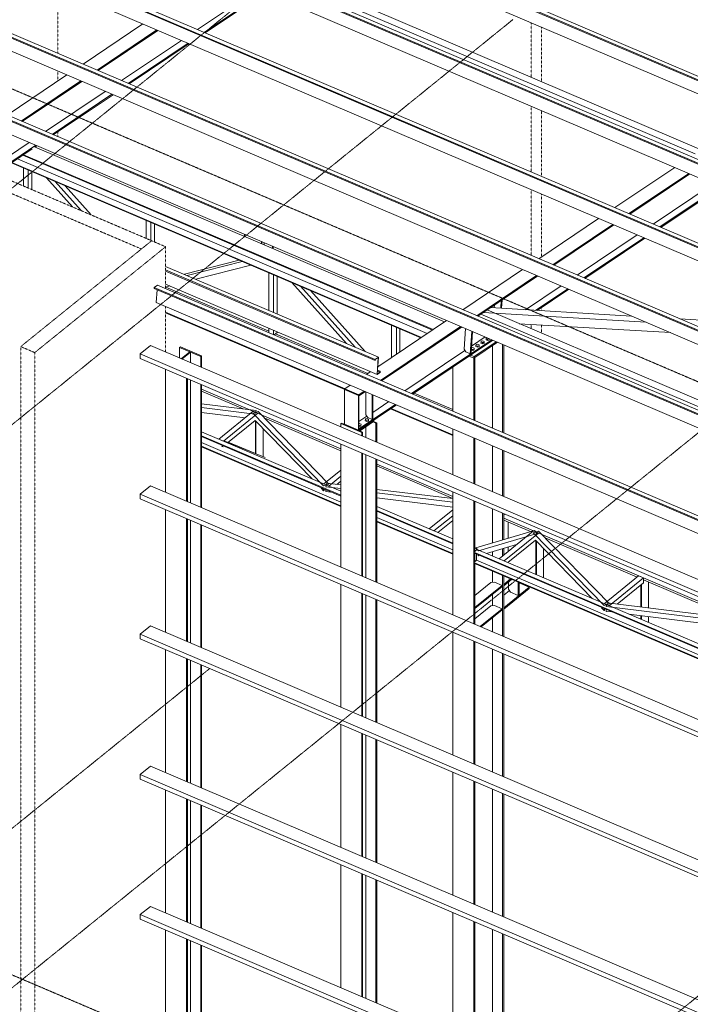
# Model space of a CAD drawing. Header units: millimetres. Extents: x -1190408159 to 361788912, y -2544212749 to 93633750.
# Tile 55 of 69: x 210312 to 218050, y -10431 to 934. Entities that reach past the tile are written whole.
import ezdxf

# ---------------------------------------------------------------- set-up
doc = ezdxf.new("R2010")
doc.units = ezdxf.units.MM
for name, pattern in [('XKITLINE00', [0]), ('XKITLINE01', [4, 1, -1, 1, -1]), ('XKITLINE03', [6, 3, -1, 1, -1])]:
    doc.linetypes.add(name, pattern=pattern)
for name, color, linetype, lineweight in [('Mřížka', 4, 'Continuous', 0), ('Položka', 2, 'Continuous', 0), ('Šroub', 3, 'Continuous', 0)]:
    doc.layers.add(name, color=color, linetype=linetype, lineweight=lineweight)

msp = doc.modelspace()

# ---------------------------------------------------------------- linework, layer by layer
at = {"layer": 'Mřížka', "color": 0, "linetype": 'XKITLINE03', "lineweight": 0}
for p, q in [((199526.9014, -9664.26403), (213795.38221, 1879.18721)), ((201735.5183, -10607.45543), (216003.99911, 935.9958)), ((209532.31537, 430.29224), (236173.25109, -10946.73813)), ((206994.12997, -12853.14925), (221262.61078, -1309.69802)), ((212252.74164, -15098.84307), (226521.22245, -3555.39183)), ((201259.24153, -6262.76959), (227900.17725, -17639.79997))]:
    msp.add_line(p, q, dxfattribs=at)
at = {"layer": 'Položka', "color": 0, "linetype": 'XKITLINE00', "lineweight": 0}
for p, q in [((229477.59302, -4614.19091), (206072.72601, 5380.87404)), ((229478.41184, -4602.25845), (206073.54483, 5392.8065)), ((206111.56125, 5418.32993), (229516.42825, -4576.73502)), ((229501.39713, -4775.45467), (206096.53013, 5219.61028)), ((228600.29112, -5203.19325), (205195.42412, 4791.8717)), ((228601.10994, -5191.26078), (205196.24293, 4803.80416)), ((205234.25935, 4829.32759), (228639.12635, -5165.73735)), ((228624.09524, -5364.457), (205219.22823, 4630.60794)), ((227723.80804, -5780.26312), (204318.94103, 4214.80183)), ((204356.95745, 4240.32526), (227761.82445, -5754.73969)), ((227722.98922, -5792.19558), (204318.12222, 4202.86936)), ((227746.79334, -5953.45934), (204341.92633, 4041.60561)), ((203479.65555, 3651.32292), (226884.52256, -6343.74203)), ((226845.68732, -6381.19792), (203440.82032, 3613.86703)), ((226846.50614, -6369.26546), (203441.63913, 3625.79949)), ((226869.49144, -6542.46168), (203464.62443, 3452.60327)), ((225968.38543, -6970.20026), (202563.51842, 3024.86469)), ((225969.20424, -6958.26779), (202564.33723, 3036.79715)), ((202602.35365, 3062.32058), (226007.22066, -6932.74436)), ((225992.18954, -7131.46401), (202587.32253, 2863.60093)), ((213091.27527, 1605.13135), (218176.24039, -566.40659)), ((213021.09112, 1558.01116), (218106.05624, -613.52678)), ((212364.21293, 820.82116), (213054.75855, 1284.4392)), ((212440.98866, 788.03403), (213131.53428, 1251.65207)), ((212452.83177, 782.97642), (213143.3774, 1246.59446)), ((211043.62911, 421.12268), (211734.17474, 884.74072)), ((211205.43255, 352.02441), (211895.97817, 815.64245)), ((211217.27566, 346.9668), (211907.82129, 810.58484)), ((211486.91103, 231.81882), (212177.45665, 695.43686)), ((211563.68676, 199.03169), (212254.23238, 662.64973)), ((211575.52987, 193.97408), (212266.0755, 657.59212)), ((210166.32721, -167.87966), (210856.87284, 295.73838)), ((210328.13065, -236.97793), (211018.67627, 226.64011)), ((210339.97376, -242.03554), (211030.51939, 221.5825)), ((210609.60913, -357.18351), (211300.15475, 106.43453)), ((210686.38486, -389.97064), (211376.93048, 73.6474)), ((210698.22797, -395.02825), (211388.7736, 68.58979)), ((209938.52914, -807.73273), (210422.85285, -482.56781)), ((210015.30487, -840.51986), (210499.62858, -515.35494)), ((210027.14798, -845.57747), (210454.83115, -558.43984)), ((210484.18467, -534.69233), (215214.57371, -2554.8083)), ((210487.8628, -536.26307), (210511.4717, -520.41255)), ((210286.9956, -671.12115), (215013.70651, -2689.66638)), ((210348.21017, -630.02296), (215074.92108, -2648.56819)), ((210355.57538, -625.07811), (215082.28629, -2643.62334)), ((210215.63635, -719.03028), (214942.34726, -2737.5755)), ((210223.00156, -714.08543), (214949.71247, -2732.63065)), ((210354.39488, -985.32849), (210354.39488, -778.28721)), ((217179.54268, -1235.5688), (217870.0883, -771.95076)), ((210411.02608, -1009.51288), (210411.02608, -802.4716)), ((210452.17103, -1027.08386), (210452.17103, -820.04258)), ((210921.48333, -1227.50401), (210619.54805, -891.52105)), ((217341.34612, -1304.66707), (218031.89174, -841.04904)), ((217353.18923, -1309.72468), (218043.73485, -846.10665)), ((211021.62191, -1270.26826), (210719.68662, -934.2853)), ((211136.93474, -1319.51269), (210834.99946, -983.52973)), ((217622.8246, -1424.87266), (218313.37022, -961.25462)), ((217699.60033, -1457.65979), (218361.31132, -1013.40072)), ((217711.44344, -1462.7174), (218367.19811, -1022.45729)), ((216302.24078, -1824.57114), (216992.7864, -1360.9531)), ((211770.17494, -1589.93836), (211770.17494, -1382.89708)), ((211826.80615, -1614.12276), (211826.80615, -1407.08148)), ((211867.9511, -1631.69374), (211867.9511, -1424.65245)), ((216464.04422, -1893.66941), (217154.58984, -1430.05137)), ((216475.88733, -1898.72702), (217166.43295, -1435.10898)), ((212906.27464, -1569.04755), (212906.27464, -1543.11483)), ((216745.5227, -2013.87499), (217436.06832, -1550.25696)), ((216822.29843, -2046.66212), (217512.84405, -1583.04408)), ((216834.14154, -2051.71973), (217524.68716, -1588.1017)), ((213100.43876, -1651.96548), (213100.43876, -1626.03276)), ((213107.49218, -1654.97765), (213107.49218, -1629.04493)), ((213134.52765, -1666.52316), (213134.52765, -1640.59044)), ((213228.57589, -1706.68653), (213228.57589, -1680.75381)), ((213235.62931, -1709.6987), (213235.62931, -1683.76598)), ((211996.2, -1912.98285), (214450.89198, -2961.2608)), ((212211.9939, -2005.13779), (212844.27143, -1841.59074)), ((212245.01684, -2019.24026), (212877.29437, -1855.69321)), ((212345.15542, -2062.00451), (212977.43294, -1898.45746)), ((211996.2, -1954.74122), (214412.87557, -2986.78422)), ((211996.2, -1967.02336), (214412.05675, -2998.71669)), ((213185.95501, -2421.06857), (213185.95501, -1987.50695)), ((213242.58621, -2445.25296), (213242.58621, -2011.69135)), ((213283.73116, -2462.82394), (213283.73116, -2029.26233)), ((215424.93888, -2413.57348), (216115.48451, -1949.95544)), ((215586.74232, -2482.67175), (216277.28794, -2019.05371)), ((215598.58543, -2487.72936), (216289.13106, -2024.11132)), ((211864.32045, -2167.6787), (211865.13926, -2155.74623)), ((211865.13926, -2155.74623), (211903.15568, -2130.22281)), ((224857.95517, -7704.33742), (211865.13926, -2155.74623)), ((211903.15568, -2130.22281), (224895.97158, -7678.81399)), ((211996.2, -2118.12155), (214435.86087, -3159.98044)), ((211996.2, -2152.2665), (212045.99473, -2139.38643)), ((211997.72626, -2151.87172), (213185.95501, -2659.30564)), ((214083.38568, -2804.31697), (213451.10815, -2100.74079)), ((214183.52425, -2847.08122), (213551.24673, -2143.50504)), ((216149.79786, -2413.83232), (216558.76642, -2139.25929)), ((224857.13635, -7716.26989), (211864.32045, -2167.6787)), ((211888.12456, -2328.94245), (211898.19785, -2182.14607)), ((214298.83709, -2896.32565), (213666.55957, -2192.74947)), ((216265.18686, -2420.6953), (216635.54215, -2172.04642)), ((216282.9863, -2421.75395), (216647.38526, -2177.10403)), ((224880.94046, -7877.53364), (211888.12456, -2328.94245)), ((215788.03587, -2392.31583), (215790.32193, -2359.00144)), ((215862.67649, -2396.75522), (215868.88671, -2306.25467)), ((215871.01132, -2397.25095), (215877.65973, -2300.36465)), ((211996.2, -2442.15146), (214065.88703, -3326.01276)), ((211996.2, -2450.24163), (214062.46089, -3332.63979)), ((215634.9584, -2463.3093), (220719.92352, -4634.84723)), ((215659.05585, -2447.13077), (217541.92544, -2559.11804)), ((215705.14255, -2416.18911), (220790.10767, -4587.72705)), ((215744.55321, -2389.72961), (217371.92889, -2486.5209)), ((214443.24763, -3072.66066), (215238.18261, -2538.95777)), ((214475.49324, -3228.74138), (215399.98604, -2608.05605)), ((214487.33636, -3233.79899), (215411.82916, -2613.11366)), ((214601.73507, -2966.25548), (214601.73507, -2592.11683)), ((216076.16587, -2574.63488), (217821.3134, -2678.43087)), ((217930.01737, -2519.71428), (219993.59223, -2642.44934)), ((213185.95501, -2678.04316), (213185.95501, -2626.20727)), ((213242.58621, -2702.22756), (213242.58621, -2650.39166)), ((213247.99971, -2704.5394), (213283.73116, -2675.63203)), ((213263.15869, -2692.27552), (214330.74827, -3148.19041)), ((213283.73116, -2675.63203), (213283.73116, -2667.96264)), ((214658.36628, -2928.23446), (214658.36628, -2616.30122)), ((214699.51122, -2900.61059), (214699.51122, -2633.8722)), ((215440.02837, -2870.03056), (215456.35344, -2632.12778)), ((215511.37775, -2922.43276), (215529.16499, -2663.22201)), ((215520.15076, -2916.54273), (215537.29557, -2666.69418)), ((211702.3075, -2923.8671), (211821.04007, -2827.81037)), ((211821.04007, -2827.81037), (225105.10216, -8500.77845)), ((214833.74745, -3381.73409), (215758.24025, -2761.04876)), ((214845.59057, -3386.7917), (215770.08337, -2766.10637)), ((215525.904, -2832.70174), (215681.46452, -2728.26163)), ((215553.99647, -2971.87612), (215825.33812, -2789.70295)), ((215555.1662, -2954.82974), (215810.53422, -2783.38094)), ((215767.07668, -3780.31299), (215767.07668, -2828.81847)), ((215883.17065, -3829.891), (215883.17065, -2814.40037)), ((215897.86527, -3836.16635), (215897.86527, -2820.67572)), ((211702.3075, -2976.4532), (211702.3075, -2923.8671)), ((211702.3075, -2923.8671), (224986.36959, -8596.83518)), ((212157.86461, -2849.75587), (212166.0936, -2843.09847)), ((212157.86461, -2971.65153), (212157.86461, -2849.75587)), ((212157.86461, -2849.75587), (212275.77887, -2900.11123)), ((212408.79876, -2946.74588), (212166.0936, -2843.09847)), ((212177.16323, -2979.89302), (212275.77887, -2900.11123)), ((212184.03987, -2982.82969), (212282.65551, -2903.04791)), ((212282.65551, -3024.94357), (212282.65551, -2903.04791)), ((212282.65551, -2903.04791), (212400.56977, -2953.40328)), ((212400.56977, -2953.40328), (212408.79876, -2946.74588)), ((212400.56977, -3075.29894), (212400.56977, -2953.40328)), ((212408.79876, -3078.81313), (212408.79876, -2946.74588)), ((214756.97172, -3348.94696), (215448.99323, -2884.33804)), ((215440.02837, -2870.03056), (215458.79163, -2899.97582)), ((215458.79163, -2899.97582), (215511.37775, -2922.43276)), ((215495.81737, -2950.24288), (215551.07213, -2973.83946)), ((215498.74171, -2948.27954), (215553.99647, -2971.87612)), ((215511.37775, -2922.43276), (215520.15076, -2916.54273)), ((215555.1662, -2954.82974), (215514.71534, -2937.55517)), ((211702.3075, -2976.4532), (224986.36959, -8649.42128)), ((214412.87557, -2986.78422), (214412.05675, -2998.71669)), ((214412.05675, -2998.71669), (214413.51892, -2997.73502)), ((214450.89198, -2961.2608), (214412.87557, -2986.78422)), ((214413.51892, -2997.73502), (214414.19152, -2987.93335)), ((214414.19152, -2987.93335), (214449.2836, -2964.37326)), ((214449.2836, -2964.37326), (214435.86087, -3159.98044)), ((214437.46925, -3156.86798), (214450.89198, -2961.2608)), ((214452.01377, -3066.77526), (214444.24473, -3058.13015)), ((215565.76675, -2963.97379), (215551.07213, -2973.83946)), ((215551.07213, -3688.0681), (215551.07213, -2973.83946)), ((215553.99647, -2971.87612), (215555.1662, -2954.82974)), ((215565.76675, -3694.34345), (215565.76675, -2963.97379)), ((211995.63595, -4520.40565), (211995.63595, -3101.71933)), ((214313.68981, -3159.6431), (214360.8807, -3127.96011)), ((214435.86087, -3159.98044), (214470.95294, -3136.42035)), ((214469.63699, -3135.27123), (214437.46925, -3156.86798)), ((214439.82487, -3122.53994), (214469.63699, -3135.27123)), ((214440.61444, -3111.03364), (214470.42656, -3123.76492)), ((214440.72152, -3109.47327), (214471.88873, -3122.78325)), ((214470.42656, -3123.76492), (214469.63699, -3135.27123)), ((214471.88873, -3122.78325), (214470.42656, -3123.76492)), ((214470.95294, -3136.42035), (214471.88873, -3122.78325)), ((215308.36697, -3584.42069), (215308.36697, -3076.0932)), ((212238.34111, -4624.05305), (212238.34111, -3205.36674)), ((212246.5701, -4627.56725), (212246.5701, -3208.88093)), ((212282.65551, -4642.97755), (212282.65551, -3224.29123)), ((212400.56977, -4693.33292), (212400.56977, -3274.6466)), ((212408.79876, -4696.84711), (212408.79876, -3278.1608)), ((214064.50761, -3326.93887), (214126.93353, -3285.0274)), ((212408.79876, -3330.73973), (214018.1789, -4018.02666)), ((212408.79876, -3353.39221), (212889.74008, -3558.77854)), ((214058.62976, -3335.73924), (214064.50761, -3330.98396)), ((214058.62976, -3734.17508), (214058.62976, -3335.73924)), ((214058.62976, -3335.73924), (214220.4332, -3404.83751)), ((214226.31105, -3396.03714), (214064.50761, -3326.93887)), ((214064.50761, -3326.93887), (214064.50761, -3330.98396)), ((214226.31105, -3400.08223), (214064.50761, -3330.98396)), ((214220.4332, -3404.83751), (214226.31105, -3400.08223)), ((214220.4332, -3803.27335), (214220.4332, -3404.83751)), ((214226.31105, -3396.03714), (214288.73697, -3354.12567)), ((214226.31105, -3409.04598), (214300.58008, -3359.18328)), ((214226.31105, -3409.04598), (214226.31105, -3396.03714)), ((214226.31105, -3798.51806), (214226.31105, -3400.08223)), ((214307.3044, -3628.37751), (214307.3044, -3362.05491)), ((214380.11595, -3680.34437), (214380.11595, -3393.14913)), ((214385.9938, -3675.58908), (214385.9938, -3395.65927)), ((214862.64903, -3375.339), (215308.36697, -3565.68316)), ((212408.79876, -3499.8644), (213040.26074, -3577.21695)), ((214226.31105, -3789.55432), (214646.99118, -3507.11839)), ((214226.31105, -3802.56315), (214658.83429, -3512.176)), ((214385.9938, -3598.01386), (214570.21545, -3474.33126)), ((212408.79876, -3541.89339), (213025.97922, -3617.49649)), ((212408.79876, -3598.52458), (212912.19284, -3660.18913)), ((212608.04984, -3906.24615), (213004.80472, -3585.2645)), ((212664.68105, -3930.43054), (213061.43592, -3609.44889)), ((213063.50057, -3587.14136), (213002.74016, -3607.57206)), ((213002.74016, -3607.57206), (213819.51099, -4446.79055)), ((213004.80472, -3585.2645), (213061.43592, -3609.44889)), ((213040.26074, -3577.21695), (213025.97922, -3617.49649)), ((213063.50057, -3587.14136), (213880.2714, -4426.35985)), ((214307.3044, -3628.37751), (214328.17704, -3658.16382)), ((214590.42258, -3558.10621), (215308.36697, -3864.70487)), ((214597.78779, -3553.16136), (215308.36697, -3856.6147)), ((212710.49663, -3949.99612), (213029.61884, -3691.82066)), ((213686.57311, -4366.83027), (213029.61884, -3691.82066)), ((213031.35351, -4073.66459), (213031.35351, -3693.603)), ((213037.82565, -4076.3178), (213037.82565, -3700.25301)), ((213139.84836, -3665.58746), (214018.1789, -4040.67913)), ((214018.1789, -3728.2671), (214026.40789, -3722.74232)), ((214018.1789, -3766.10006), (214018.1789, -3728.2671)), ((214018.1789, -3728.2671), (214260.88406, -3831.9145)), ((214026.40789, -3722.74232), (214053.85239, -3734.46251)), ((214054.0488, -3731.60022), (214053.46393, -3740.12341)), ((214053.46393, -3740.12341), (214231.44771, -3816.13151)), ((214054.0488, -3731.60022), (214058.62976, -3728.52466)), ((214054.0488, -3731.60022), (214058.62976, -3733.55653)), ((214220.4332, -3803.27335), (214058.62976, -3734.17508)), ((214226.31105, -3705.22155), (214318.01088, -3643.65619)), ((214231.44771, -3816.13151), (214396.05666, -3705.61646)), ((214232.03258, -3807.60832), (214396.64153, -3697.09328)), ((214328.17704, -3658.16382), (214380.11595, -3680.34437)), ((214380.11595, -3680.34437), (214385.9938, -3675.58908)), ((214388.55136, -3693.63836), (214396.64153, -3697.09328)), ((214390.75203, -3709.17789), (214423.11272, -3722.99754)), ((214396.64153, -3697.09328), (214396.05666, -3705.61646)), ((214431.34171, -3717.47277), (214396.27081, -3702.49572)), ((214423.11272, -3722.99754), (214431.34171, -3717.47277)), ((214423.11272, -3939.02733), (214423.11272, -3722.99754)), ((214431.34171, -3942.54152), (214431.34171, -3717.47277)), ((212408.79876, -3821.15583), (214018.1789, -4508.44276)), ((213120.11555, -4110.05203), (213120.11555, -3784.80452)), ((214226.31105, -3798.51806), (214220.4332, -3803.27335)), ((214220.93362, -3802.8685), (214232.03258, -3807.60832)), ((214223.03851, -3801.16561), (214226.31105, -3802.56315)), ((214226.31105, -3802.56315), (214226.31105, -3789.55432)), ((214231.44771, -3816.13151), (214232.03258, -3807.60832)), ((214269.11305, -3826.38973), (214236.75236, -3812.57008)), ((214260.88406, -3831.9145), (214269.11305, -3826.38973)), ((214260.88406, -3869.74746), (214260.88406, -3831.9145)), ((214269.11305, -3873.26166), (214269.11305, -3826.38973)), ((214305.19846, -3888.67196), (214305.19846, -3766.61678)), ((215308.36697, -4317.07578), (215308.36697, -3789.55939)), ((212408.79876, -3868.38109), (214018.1789, -4555.66801)), ((212408.79876, -3876.87576), (214018.1789, -4564.16269)), ((212408.79876, -3947.55294), (214018.1789, -4634.83986)), ((212608.04984, -3906.24615), (212664.68105, -3930.43054)), ((212675.69912, -3935.13582), (212678.32057, -3928.94094)), ((212678.32057, -3928.94094), (213145.19528, -4120.33331)), ((212717.74345, -3944.13332), (213031.35351, -4072.6958)), ((214018.1789, -5384.13404), (214018.1789, -3965.44772)), ((215551.07213, -4420.72319), (215551.07213, -3893.20679)), ((215565.76675, -4426.99854), (215565.76675, -3899.48214)), ((212408.79876, -3989.32913), (214018.1789, -4676.61605)), ((212408.79876, -3997.8238), (214018.1789, -4685.11073)), ((212650.87516, -3980.25466), (212646.18742, -3991.33249)), ((212646.18742, -3991.33249), (212651.04153, -3993.40544)), ((212651.04153, -3993.40544), (212655.72926, -3982.32761)), ((212651.04153, -3993.40544), (212660.27266, -3997.18969)), ((214260.88406, -5487.78144), (214260.88406, -4069.09513)), ((214269.11305, -5491.29564), (214269.11305, -4072.60932)), ((214305.19846, -5506.70594), (214305.19846, -4088.01963)), ((215767.07668, -4512.96809), (215767.07668, -3985.45169)), ((215883.17065, -4562.5461), (215883.17065, -4035.0297)), ((215897.86527, -4568.82145), (215897.86527, -4041.30505)), ((214423.11272, -5557.06131), (214423.11272, -4138.37499)), ((214431.34171, -5560.5755), (214431.34171, -4141.88919)), ((214431.34171, -4194.46812), (215308.36697, -4569.00238)), ((213821.57561, -4424.48318), (214018.1789, -4265.42767)), ((214431.34171, -4217.1206), (215308.36697, -4591.65486)), ((213880.2714, -4426.35985), (213819.51099, -4446.79055)), ((213821.57561, -4424.48318), (213878.20682, -4448.66758)), ((213842.75045, -4456.71515), (213857.03198, -4416.43561)), ((213857.03198, -4416.43561), (214018.1789, -4436.17572)), ((213878.20682, -4448.66758), (214018.1789, -4335.42771)), ((213970.81862, -4430.3742), (214018.1789, -4392.05889)), ((211702.3075, -4541.90108), (211821.04007, -4445.84435)), ((211702.3075, -4594.48718), (211702.3075, -4541.90108)), ((211702.3075, -4541.90108), (224986.36959, -10214.86916)), ((211821.04007, -4445.84435), (225105.10216, -10118.81243)), ((213819.51099, -4503.42174), (213789.96564, -4473.06438)), ((213819.51099, -4503.42174), (213819.51099, -4479.32142)), ((213824.71903, -4501.67054), (213819.51099, -4503.42174)), ((213824.71903, -4501.67054), (213824.71903, -4481.54551)), ((213842.75045, -4456.71515), (214018.1789, -4478.20471)), ((213842.75045, -4513.34634), (213842.75045, -4489.24585)), ((213842.75045, -4513.34634), (213901.00028, -4520.4818)), ((214431.34171, -4486.78715), (215308.36697, -4594.22061)), ((214431.34171, -4528.81614), (215308.36697, -4636.2496)), ((215308.36697, -5935.10976), (215308.36697, -4516.42344)), ((211702.3075, -4594.48718), (224986.36959, -10267.45526)), ((214431.34171, -4585.44733), (215308.36697, -4692.88079)), ((215551.07213, -6038.75717), (215551.07213, -4620.07085)), ((215565.76675, -5198.40293), (215565.76675, -4626.3462)), ((211995.63595, -6138.43963), (211995.63595, -4719.75331)), ((214431.34171, -4684.88422), (215308.36697, -5059.41848)), ((214431.34171, -4732.10948), (215308.36697, -5106.64374)), ((214431.34171, -4740.60416), (215308.36697, -5115.13841)), ((215035.10138, -4942.72022), (215308.36697, -4721.64356)), ((215767.07668, -5104.05941), (215767.07668, -4712.31575)), ((215883.17065, -5069.89946), (215883.17065, -4761.89376)), ((215897.86527, -5065.57565), (215897.86527, -4768.16911)), ((215897.86527, -4779.72934), (215907.21769, -4772.16307)), ((215897.86527, -4779.72934), (215907.21769, -4772.16307)), ((212238.34111, -6242.08703), (212238.34111, -4823.40072)), ((212246.5701, -6245.60123), (212246.5701, -4826.91491)), ((212282.65551, -6261.01153), (212282.65551, -4842.32521)), ((214431.34171, -4811.28133), (215308.36697, -5185.81559)), ((214431.34171, -4853.05752), (215308.36697, -5227.59177)), ((214431.34171, -4861.5522), (215308.36697, -5236.08645)), ((215091.73259, -4966.90461), (215308.36697, -4791.64359)), ((215137.54817, -4986.47019), (215308.36697, -4848.27478)), ((215897.86527, -4820.74805), (219276.79057, -6263.72048)), ((215897.86527, -4843.40052), (216205.88795, -4974.94183)), ((215948.43981, -5050.6944), (215948.43981, -4864.99841)), ((215948.43981, -5050.6944), (215948.43981, -4864.99841)), ((212400.56977, -6311.3669), (212400.56977, -4892.68058)), ((212408.79876, -6314.88109), (212408.79876, -4896.19477)), ((215035.10138, -4942.72022), (215091.73259, -4966.90461)), ((215573.61071, -5160.98561), (216253.52148, -4960.92595)), ((215604.94559, -5197.77799), (216284.85636, -4997.71832)), ((215844.11856, -5288.21158), (216240.87344, -4967.22992)), ((215900.74977, -5312.39597), (216297.50464, -4991.41432)), ((216299.56928, -4969.10679), (216238.80888, -4989.53749)), ((216238.80888, -4989.53749), (217055.57971, -5828.75598)), ((216240.87344, -4967.22992), (216297.50464, -4991.41432)), ((216253.52148, -4960.92595), (216284.85636, -4997.71832)), ((216299.56928, -4969.10679), (217116.34012, -5808.32528)), ((215308.36697, -5115.13841), (215308.36697, -5106.64374)), ((215946.56535, -5331.96155), (216265.68756, -5073.78608)), ((216922.64183, -5748.79569), (216265.68756, -5073.78608)), ((216267.42237, -5468.98376), (216267.42237, -5075.56856)), ((216273.8945, -5471.74769), (216273.8945, -5082.21858)), ((216375.91708, -5047.55288), (217436.07297, -5500.2932)), ((215308.36697, -5236.08645), (215308.36697, -5227.59177)), ((215551.07213, -5210.29114), (215589.27815, -5179.3818)), ((215551.07213, -5210.29114), (219276.79057, -6801.36183)), ((215551.07213, -5218.78582), (215551.07213, -5210.29114)), ((215551.07213, -5218.78582), (219276.79057, -6809.85651)), ((215565.76675, -5319.35097), (215565.76675, -5225.06117)), ((215604.94559, -5197.77799), (215573.61071, -5160.98561)), ((215573.61071, -5160.98561), (215573.61071, -5165.83971)), ((215573.61071, -5165.83971), (215586.83052, -5181.36197)), ((215589.27815, -5179.3818), (219276.79057, -6754.13658)), ((215699.68715, -5226.53204), (216046.49418, -5124.48615)), ((215767.07668, -5255.31079), (215767.07668, -5206.70307)), ((215883.17065, -5256.61775), (215883.17065, -5172.54312)), ((215897.86527, -5244.72954), (215897.86527, -5168.21932)), ((215948.43981, -5203.81386), (215948.43981, -5153.33806)), ((215948.43981, -5203.81386), (215948.43981, -5153.33806)), ((216356.1844, -5503.52367), (216356.1844, -5166.77009)), ((215551.07213, -5331.23918), (215584.86976, -5303.8963)), ((215551.07213, -5331.23918), (219276.79057, -6922.30987)), ((215551.07213, -5339.73386), (215551.07213, -5331.23918)), ((215551.07213, -5339.73386), (219276.79057, -6930.80455)), ((215584.86976, -5303.8963), (215584.86976, -5233.21913)), ((215584.86976, -5303.8963), (219276.79057, -6880.53368)), ((215602.25975, -5240.64553), (215602.25975, -5251.25554)), ((215602.25975, -5251.25554), (215604.94559, -5254.40918)), ((215604.94559, -5254.40918), (215604.94559, -5241.79252)), ((215604.94559, -5254.40918), (215613.61934, -5251.85698)), ((215844.11856, -5288.21158), (215900.74977, -5312.39597)), ((215948.43981, -5332.76204), (215948.43981, -5330.44508)), ((215948.43981, -5332.76204), (215948.43981, -5330.44508)), ((215565.76675, -6045.03252), (215565.76675, -5346.00921)), ((215767.07668, -5561.82048), (215767.07668, -5431.97876)), ((215748.26756, -5563.57154), (215565.76675, -5711.2179)), ((215790.17163, -5559.67043), (215748.26756, -5563.57154)), ((215879.16352, -5597.67448), (215790.17163, -5559.67043)), ((215883.17065, -6180.58008), (215883.17065, -5481.55677)), ((215897.86527, -6186.85543), (215897.86527, -5487.83212)), ((215897.86527, -5585.03316), (215976.50256, -5521.41422)), ((215897.86527, -5599.19096), (215987.95645, -5526.30562)), ((215952.4849, -5555.00273), (215952.4849, -5638.95447)), ((216065.7473, -5711.59377), (216065.7473, -5559.52626)), ((216074.56408, -5704.46085), (216074.56408, -5563.29147)), ((216074.56408, -5566.21948), (216191.75777, -5616.26713)), ((216354.89596, -5506.33942), (216356.1844, -5503.52367)), ((217057.64433, -5806.44861), (217454.39921, -5485.46696)), ((217114.27553, -5830.63301), (217511.03041, -5509.65135)), ((217206.88733, -5812.33962), (217511.03041, -5566.28254)), ((217454.39921, -5485.46696), (217511.03041, -5509.65135)), ((217511.03041, -5566.28254), (217511.03041, -5509.65135)), ((217511.03041, -5532.30383), (218552.86033, -5977.21803)), ((217569.71024, -5856.78454), (217569.71024, -5557.36309)), ((214018.1789, -7002.16802), (214018.1789, -5583.4817)), ((215565.76675, -5851.21796), (215879.16352, -5597.67448)), ((215879.16352, -5609.80974), (215565.76675, -5863.35322)), ((215879.16352, -5597.67448), (215879.16352, -5609.80974)), ((215897.86527, -5599.19096), (215897.86527, -5585.03316)), ((215897.86527, -5854.03131), (216191.75777, -5616.26713)), ((215897.86527, -5868.18911), (216191.75777, -5630.42492)), ((215897.86527, -5709.03125), (215964.0626, -5655.47645)), ((215952.4849, -5638.95447), (215976.75541, -5673.58972)), ((215976.75541, -5673.58972), (216065.7473, -5711.59377)), ((216191.75777, -5616.26713), (216191.75777, -5630.42492)), ((217480.9482, -5845.91141), (217480.9482, -5590.61958)), ((217487.42034, -5846.70423), (217487.42034, -5585.3835)), ((214260.88406, -7105.81542), (214260.88406, -5687.12911)), ((214269.11305, -7109.32962), (214269.11305, -5690.6433)), ((214305.19846, -7124.73992), (214305.19846, -5706.05361)), ((214423.11272, -7175.09529), (214423.11272, -5756.40897)), ((214431.34171, -7178.60948), (214431.34171, -5759.92317)), ((215767.07668, -5830.81863), (215767.07668, -5700.48995)), ((216065.7473, -5711.59377), (216074.56408, -5704.46085)), ((215748.26756, -5832.56969), (215565.76675, -5980.21605)), ((215626.59154, -6071.00779), (215879.16352, -5866.67263)), ((215879.16352, -5878.80789), (215636.40917, -6075.20041)), ((215790.17163, -5828.66858), (215748.26756, -5832.56969)), ((215879.16352, -5866.67263), (215790.17163, -5828.66858)), ((215879.16352, -5866.67263), (215879.16352, -5878.80789)), ((215897.86527, -5868.18911), (215897.86527, -5854.03131)), ((217055.57971, -5885.38717), (217026.03435, -5855.0298)), ((217116.34012, -5808.32528), (217055.57971, -5828.75598)), ((217055.57971, -5885.38717), (217055.57971, -5861.28685)), ((217060.78775, -5883.63597), (217055.57971, -5885.38717)), ((217057.64433, -5806.44861), (217114.27553, -5830.63301)), ((217060.78775, -5883.63597), (217060.78775, -5863.51094)), ((217078.81917, -5838.68058), (217093.1007, -5798.40104)), ((217078.81917, -5838.68058), (218689.09948, -6035.93599)), ((217078.81917, -5895.31177), (217078.81917, -5871.21127)), ((217078.81917, -5895.31177), (217137.069, -5902.44723)), ((217093.1007, -5798.40104), (218703.381, -5995.65645)), ((215767.07668, -6131.00207), (215767.07668, -5969.4881)), ((217340.90948, -5927.41719), (218575.3131, -6078.62862)), ((217480.9482, -5987.22083), (217480.9482, -5944.57159)), ((217487.42034, -5989.98476), (217487.42034, -5945.36441)), ((217568.4218, -6024.57649), (217569.71024, -6021.76073)), ((217569.71024, -6021.76073), (217569.71024, -5955.44472)), ((211702.3075, -6159.93506), (211821.04007, -6063.87833)), ((211821.04007, -6063.87833), (220055.40988, -9580.37176)), ((215308.36697, -7553.14374), (215308.36697, -6134.45742)), ((211702.3075, -6212.52116), (211702.3075, -6159.93506)), ((211702.3075, -6159.93506), (224986.36959, -11832.90314)), ((211702.3075, -6212.52116), (224986.36959, -11885.48924)), ((215551.07213, -7656.79115), (215551.07213, -6238.10483)), ((215565.76675, -7663.0665), (215565.76675, -6244.38018)), ((211995.63595, -7756.4736), (211995.63595, -6337.78729)), ((215767.07668, -7749.03605), (215767.07668, -6330.34973)), ((212238.34111, -7860.12101), (212238.34111, -6441.4347)), ((212246.5701, -7863.63521), (212246.5701, -6444.94889)), ((212282.65551, -7879.04551), (212282.65551, -6460.35919)), ((215883.17065, -7798.61406), (215883.17065, -6379.92774)), ((215897.86527, -7804.88941), (215897.86527, -6386.20309)), ((212400.56977, -7929.40087), (212400.56977, -6510.71456)), ((212408.79876, -7932.91507), (212408.79876, -6514.22875)), ((214018.1789, -8620.202), (214018.1789, -7201.51568)), ((214260.88406, -8723.8494), (214260.88406, -7305.16309)), ((214269.11305, -8727.3636), (214269.11305, -7308.67728)), ((214305.19846, -8742.7739), (214305.19846, -7324.08758)), ((214423.11272, -8793.12927), (214423.11272, -7374.44295)), ((214431.34171, -8796.64346), (214431.34171, -7377.95715)), ((211702.3075, -7777.96904), (211821.04007, -7681.91231)), ((211821.04007, -7681.91231), (220055.40988, -11198.40574)), ((211702.3075, -7830.55514), (211702.3075, -7777.96904)), ((211702.3075, -7777.96904), (224986.36959, -13450.93712)), ((211702.3075, -7830.55514), (224986.36959, -13503.52322)), ((215308.36697, -9171.17772), (215308.36697, -7752.4914)), ((215551.07213, -9274.82513), (215551.07213, -7856.13881)), ((215565.76675, -9281.10048), (215565.76675, -7862.41416)), ((215767.07668, -9367.07003), (215767.07668, -7948.38371)), ((211995.63595, -9374.50758), (211995.63595, -7955.82127)), ((212238.34111, -9478.15499), (212238.34111, -8059.46867)), ((212246.5701, -9481.66919), (212246.5701, -8062.98287)), ((215883.17065, -9416.64804), (215883.17065, -7997.96172)), ((215897.86527, -9422.92339), (215897.86527, -8004.23707)), ((212282.65551, -9497.07949), (212282.65551, -8078.39317)), ((212400.56977, -9547.43485), (212400.56977, -8128.74854)), ((212408.79876, -9550.94905), (212408.79876, -8132.26273)), ((214018.1789, -10238.23598), (214018.1789, -8819.54966)), ((214260.88406, -10341.88338), (214260.88406, -8923.19707)), ((214269.11305, -10345.39758), (214269.11305, -8926.71126)), ((214305.19846, -10360.80788), (214305.19846, -8942.12156)), ((214423.11272, -10411.16325), (214423.11272, -8992.47693)), ((214431.34171, -10414.67744), (214431.34171, -8995.99113)), ((211702.3075, -9396.00302), (211821.04007, -9299.94629)), ((211821.04007, -9299.94629), (220055.40988, -12816.43972)), ((211702.3075, -9448.58912), (211702.3075, -9396.00302)), ((211702.3075, -9396.00302), (220055.40904, -12963.20092)), ((215308.36697, -10789.2117), (215308.36697, -9370.52538)), ((211702.3075, -9448.58912), (220055.40904, -13015.78702)), ((215551.07213, -10892.85911), (215551.07213, -9474.17279)), ((215565.76675, -10899.13446), (215565.76675, -9480.44814)), ((211995.63595, -10992.54156), (211995.63595, -9573.85525)), ((215767.07668, -10985.10401), (215767.07668, -9566.41769)), ((215883.17065, -11034.68202), (215883.17065, -9615.9957)), ((215897.86527, -11040.95737), (215897.86527, -9622.27105)), ((212238.34111, -11096.18897), (212238.34111, -9677.50265)), ((212246.5701, -11099.70317), (212246.5701, -9681.01685)), ((212282.65551, -11115.11347), (212282.65551, -9696.42715)), ((212400.56977, -11165.46883), (212400.56977, -9746.78252)), ((212408.79876, -11168.98303), (212408.79876, -9750.29671))]:
    msp.add_line(p, q, dxfattribs=at)
at = {"layer": 'Položka', "color": 0, "linetype": 'XKITLINE01', "lineweight": 0}
for p, q in [((201304.7872, 2734.00438), (211716.83956, -1712.46992)), ((201422.3442, 2829.11005), (211834.39656, -1617.36425)), ((210753.59485, 544.98201), (210753.59485, 1303.49805)), ((216214.46081, 271.37276), (216214.46081, 898.74085)), ((216332.01781, 221.16996), (216332.01781, 848.53805)), ((210753.59485, 226.39968), (210753.59485, 339.84332)), ((216214.46081, -823.42991), (216214.46081, -64.91388)), ((216332.01781, -873.63271), (216332.01781, -115.11668)), ((210753.59485, -418.67272), (210753.59485, -357.85608)), ((210698.52345, -626.22585), (210719.50345, -609.25266)), ((210289.10998, -957.44853), (210354.39488, -904.6319)), ((210452.17103, -825.52928), (210456.60986, -821.93819)), ((216214.46081, -1787.08464), (216214.46081, -1028.56861)), ((216332.01781, -1804.57946), (216332.01781, -1078.77141)), ((211834.39656, -1617.36425), (210323.7882, -2839.47291)), ((211996.2, -1686.46252), (210485.59164, -2908.57118)), ((211716.83956, -1712.46992), (211834.39656, -1617.36425)), ((211834.39656, -1617.36425), (211996.2, -1686.46252)), ((211996.2, -2169.95745), (211996.2, -1686.46252)), ((211996.2, -2902.61254), (211996.2, -2375.09614)), ((216332.01781, -2424.6702), (216332.01781, -2388.83521)), ((216214.46081, -2633.69383), (216214.46081, -2582.86024)), ((216332.01781, -2683.89663), (216332.01781, -2589.85217)), ((210323.7882, -2839.47291), (210485.59164, -2908.57118)), ((210323.7882, -13599.39887), (210323.7882, -2839.47291)), ((210485.59164, -2908.57118), (210485.59164, -13668.49714))]:
    msp.add_line(p, q, dxfattribs=at)
at = {"layer": 'Položka', "color": 0, "linetype": 'XKITLINE03', "lineweight": 0}
msp.add_line((209816.90492, -8729.5134), (212503.08327, -6556.34799), dxfattribs=at)
at = {"layer": 'Šroub', "color": 0, "linetype": 'XKITLINE00', "lineweight": 0}
for p, q in [((215576.3407, -2838.39129), (215577.218, -2825.60651)), ((215593.15581, -2845.5722), (215576.3407, -2838.39129)), ((215577.218, -2825.60651), (215579.33807, -2814.94803)), ((215594.03311, -2832.78741), (215577.218, -2825.60651)), ((215579.33807, -2814.94803), (215598.27325, -2811.47045)), ((215593.15581, -2845.5722), (215594.03311, -2832.78741)), ((215612.96829, -2829.30984), (215594.03311, -2832.78741)), ((215598.27325, -2811.47045), (215615.08836, -2818.65136)), ((215612.09098, -2842.09462), (215612.96829, -2829.30984)), ((215612.09098, -2842.09462), (215614.21105, -2831.43614)), ((215615.08836, -2818.65136), (215612.96829, -2829.30984)), ((215614.21105, -2831.43614), (215615.08836, -2818.65136)), ((215634.82749, -2799.12447), (215635.7048, -2786.33969)), ((215651.6426, -2806.30537), (215634.82749, -2799.12447)), ((215635.7048, -2786.33969), (215637.82487, -2775.68121)), ((215652.5199, -2793.52059), (215635.7048, -2786.33969)), ((215637.82487, -2775.68121), (215656.76004, -2772.20363)), ((215651.6426, -2806.30537), (215652.5199, -2793.52059)), ((215670.57778, -2802.8278), (215651.6426, -2806.30537)), ((215671.45508, -2790.04301), (215652.5199, -2793.52059)), ((215656.76004, -2772.20363), (215673.57515, -2779.38453)), ((215670.57778, -2802.8278), (215671.45508, -2790.04301)), ((215670.57778, -2802.8278), (215672.69785, -2792.16932)), ((215673.57515, -2779.38453), (215671.45508, -2790.04301)), ((215672.69785, -2792.16932), (215673.57515, -2779.38453)), ((215693.3143, -2759.85764), (215694.1916, -2747.07286)), ((215710.1294, -2767.03854), (215693.3143, -2759.85764)), ((215694.1916, -2747.07286), (215696.31167, -2736.41438)), ((215711.00671, -2754.25376), (215694.1916, -2747.07286)), ((215696.31167, -2736.41438), (215699.27915, -2735.86938)), ((215710.1294, -2767.03854), (215711.00671, -2754.25376)), ((215729.06458, -2763.56097), (215710.1294, -2767.03854)), ((215729.94188, -2750.77619), (215711.00671, -2754.25376)), ((215729.06458, -2763.56097), (215729.94188, -2750.77619)), ((215729.06458, -2763.56097), (215731.18465, -2752.90249)), ((215729.94188, -2750.77619), (215730.27413, -2749.10581)), ((215731.18465, -2752.90249), (215731.41184, -2749.59167)), ((215534.66901, -2884.83902), (215522.6777, -2879.71812)), ((215535.54632, -2872.05424), (215523.555, -2866.93334)), ((215524.4734, -2853.54963), (215539.78646, -2850.73728)), ((215534.66901, -2884.83902), (215535.54632, -2872.05424)), ((215553.60419, -2881.36144), (215534.66901, -2884.83902)), ((215554.48149, -2868.57666), (215535.54632, -2872.05424)), ((215539.78646, -2850.73728), (215556.60156, -2857.91818)), ((215553.60419, -2881.36144), (215554.48149, -2868.57666)), ((215553.60419, -2881.36144), (215555.72426, -2870.70296)), ((215556.60156, -2857.91818), (215554.48149, -2868.57666)), ((215555.72426, -2870.70296), (215556.60156, -2857.91818)), ((215612.09098, -2842.09462), (215593.15581, -2845.5722)), ((214226.31105, -3728.84971), (214233.95427, -3727.44598)), ((214229.71413, -3748.76294), (214226.31105, -3747.30965)), ((214228.83683, -3761.54772), (214229.71413, -3748.76294)), ((214248.64931, -3745.28536), (214229.71413, -3748.76294)), ((214233.95427, -3727.44598), (214250.76938, -3734.62688)), ((214247.77201, -3758.07014), (214248.64931, -3745.28536)), ((214247.77201, -3758.07014), (214249.89208, -3747.41166)), ((214250.76938, -3734.62688), (214248.64931, -3745.28536)), ((214249.89208, -3747.41166), (214250.76938, -3734.62688)), ((214299.75191, -3695.46658), (214300.62921, -3682.6818)), ((214316.56702, -3702.64749), (214299.75191, -3695.46658)), ((214300.62921, -3682.6818), (214302.74928, -3672.02332)), ((214317.44432, -3689.86271), (214300.62921, -3682.6818)), ((214302.74928, -3672.02332), (214321.68446, -3668.54575)), ((214316.56702, -3702.64749), (214317.44432, -3689.86271)), ((214335.50219, -3699.16991), (214316.56702, -3702.64749)), ((214336.37949, -3686.38513), (214317.44432, -3689.86271)), ((214321.68446, -3668.54575), (214338.49956, -3675.72665)), ((214335.50219, -3699.16991), (214336.37949, -3686.38513)), ((214335.50219, -3699.16991), (214337.62226, -3688.51143)), ((214338.49956, -3675.72665), (214336.37949, -3686.38513)), ((214337.62226, -3688.51143), (214338.49956, -3675.72665)), ((214228.83683, -3761.54772), (214226.31105, -3760.46908)), ((214247.77201, -3758.07014), (214228.83683, -3761.54772))]:
    msp.add_line(p, q, dxfattribs=at)

doc.saveas('drawing.dxf')
